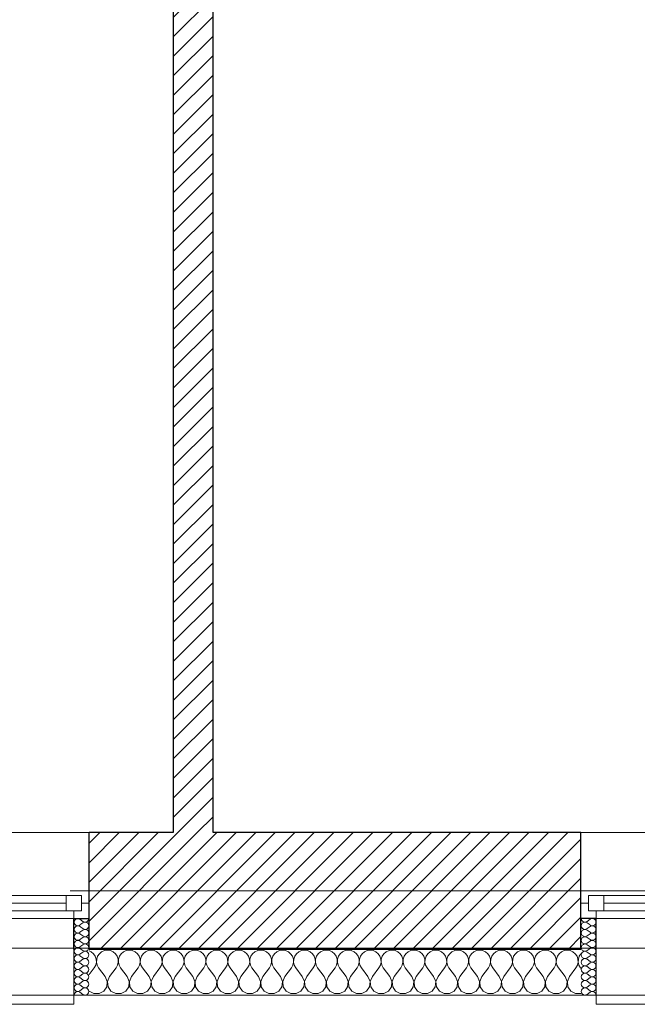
# Model space of a CAD drawing. Header units: millimetres. Extents: x -21056 to 421, y 9759 to 15589.
# Tile 111 of 120: x -183 to 18, y 9867 to 10188. Entities that reach past the tile are written whole.
import ezdxf

# ---------------------------------------------------------------- set-up
doc = ezdxf.new("R2010")
doc.units = ezdxf.units.MM
doc.header["$LTSCALE"] = 25
doc.header["$MEASUREMENT"] = 0
doc.linetypes.add('Kropki i Kreski', pattern=[670.277762, 352.777767, -176.388884, 0, -141.111112])
doc.linetypes.add('Przerywana', pattern=[240, 120, -120])
for name, color, linetype in [('Konstrukcja - Siatki mod', 7, 'Continuous'), ('KR_INW', 7, 'Continuous'), ('NAPIS_SODON', 7, 'Continuous'), ('Okna ArchiCADa', 7, 'Continuous')]:
    doc.layers.add(name, color=color, linetype=linetype)
for name, color, linetype, lineweight in [('Konstrukcja - Siatki mod_Nr_pióra__48', 1, 'Continuous', 15), ('KR_INW_Nr_pióra__101', 252, 'Continuous', 5), ('KR_INW_Nr_pióra__102', 3, 'Continuous', 5), ('KR_INW_Nr_pióra__27', 7, 'Continuous', 25), ('KR_INW_Nr_pióra__47', 7, 'Continuous', 15), ('NAPIS_SODON_Nr_pióra__1', 7, 'Continuous', 13), ('Okna ArchiCADa_Nr_pióra__1', 7, 'Continuous', 13), ('Okna ArchiCADa_Nr_pióra__27', 7, 'Continuous', 25)]:
    doc.layers.add(name, color=color, linetype=linetype, lineweight=lineweight)
pattern_1 = [(45, (0, 0), (-31.819804, 31.819804), [])]

# ---------------------------------------------------------------- blocks, each defined once
blk = doc.blocks.new('Strop_1', base_point=(179225, 121523.3))
at = {"layer": 'NAPIS_SODON_Nr_pióra__1', "linetype": 'Continuous', "flags": 128}
blk.add_lwpolyline([(179225, 121523.3), (179225.9, 107003.8), (250898.3, 107008.3), (250897.4, 121527.8)], close=True, dxfattribs=at)
blk = doc.blocks.new('*X417')
at = {"layer": 'KR_INW_Nr_pióra__102', "linetype": 'Continuous'}
for p, q in [((246090.2, 106996.2), (246083.2, 106999.3)), ((246097.8, 106989.9), (246090.2, 106996.2)), ((246103.4, 106981.8), (246097.8, 106989.9)), ((246106.5, 106972.5), (246103.4, 106981.8)), ((246110.9, 106981.8), (246107.8, 106972.5)), ((246116.5, 106989.9), (246110.9, 106981.8)), ((246124.1, 106996.2), (246116.5, 106989.9)), ((246133.1, 107000.2), (246124.1, 106996.2)), ((246142.9, 107001.6), (246133.1, 107000.2)), ((246152.6, 107000.2), (246142.9, 107001.6)), ((246161.6, 106996.2), (246152.6, 107000.2)), ((246169.2, 106989.9), (246161.6, 106996.2)), ((246174.8, 106981.8), (246169.2, 106989.9)), ((246177.9, 106972.5), (246174.8, 106981.8)), ((246182.3, 106981.8), (246179.2, 106972.5)), ((246187.9, 106989.9), (246182.3, 106981.8)), ((246195.5, 106996.2), (246187.9, 106989.9)), ((246204.5, 107000.2), (246195.5, 106996.2)), ((246214.3, 107001.6), (246204.5, 107000.2)), ((246224, 107000.2), (246214.3, 107001.6)), ((246233.1, 106996.2), (246224, 107000.2)), ((246240.6, 106989.9), (246233.1, 106996.2)), ((246246.2, 106981.8), (246240.6, 106989.9)), ((246249.4, 106972.5), (246246.2, 106981.8)), ((246253.8, 106981.8), (246250.6, 106972.5)), ((246259.4, 106989.9), (246253.8, 106981.8)), ((246266.9, 106996.2), (246259.4, 106989.9)), ((246276, 107000.2), (246266.9, 106996.2)), ((246285.7, 107001.6), (246276, 107000.2)), ((246295.5, 107000.2), (246285.7, 107001.6)), ((246304.5, 106996.2), (246295.5, 107000.2)), ((246312.1, 106989.9), (246304.5, 106996.2)), ((246317.7, 106981.8), (246312.1, 106989.9)), ((246320.8, 106972.5), (246317.7, 106981.8)), ((246325.2, 106981.8), (246322.1, 106972.5)), ((246330.8, 106989.9), (246325.2, 106981.8)), ((246338.4, 106996.2), (246330.8, 106989.9)), ((246347.4, 107000.2), (246338.4, 106996.2)), ((246357.1, 107001.6), (246347.4, 107000.2)), ((246366.9, 107000.2), (246357.1, 107001.6)), ((246375.9, 106996.2), (246366.9, 107000.2)), ((246383.5, 106989.9), (246375.9, 106996.2)), ((246389.1, 106981.8), (246383.5, 106989.9)), ((246392.2, 106972.5), (246389.1, 106981.8)), ((246396.6, 106981.8), (246393.5, 106972.5)), ((246402.2, 106989.9), (246396.6, 106981.8)), ((246409.8, 106996.2), (246402.2, 106989.9)), ((246418.8, 107000.2), (246409.8, 106996.2)), ((246428.6, 107001.6), (246418.8, 107000.2)), ((246438.3, 107000.2), (246428.6, 107001.6)), ((246447.3, 106996.2), (246438.3, 107000.2)), ((246454.9, 106989.9), (246447.3, 106996.2)), ((246460.5, 106981.8), (246454.9, 106989.9)), ((246463.7, 106972.5), (246460.5, 106981.8)), ((246468.1, 106981.8), (246464.9, 106972.5)), ((246473.6, 106989.9), (246468.1, 106981.8)), ((246481.2, 106996.2), (246473.6, 106989.9)), ((246490.2, 107000.2), (246481.2, 106996.2)), ((246500, 107001.6), (246490.2, 107000.2)), ((246509.8, 107000.2), (246500, 107001.6)), ((246518.8, 106996.2), (246509.8, 107000.2)), ((246526.4, 106989.9), (246518.8, 106996.2)), ((246531.9, 106981.8), (246526.4, 106989.9)), ((246535.1, 106972.5), (246531.9, 106981.8)), ((246539.5, 106981.8), (246536.3, 106972.5)), ((246545.1, 106989.9), (246539.5, 106981.8)), ((246552.7, 106996.2), (246545.1, 106989.9)), ((246561.7, 107000.2), (246552.7, 106996.2)), ((246571.4, 107001.6), (246561.7, 107000.2)), ((246581.2, 107000.2), (246571.4, 107001.6)), ((246590.2, 106996.2), (246581.2, 107000.2)), ((246597.8, 106989.9), (246590.2, 106996.2)), ((246603.4, 106981.8), (246597.8, 106989.9)), ((246606.5, 106972.5), (246603.4, 106981.8)), ((246610.9, 106981.8), (246607.8, 106972.5)), ((246616.5, 106989.9), (246610.9, 106981.8)), ((246624.1, 106996.2), (246616.5, 106989.9)), ((246633.1, 107000.2), (246624.1, 106996.2)), ((246642.9, 107001.6), (246633.1, 107000.2)), ((246652.6, 107000.2), (246642.9, 107001.6)), ((246661.6, 106996.2), (246652.6, 107000.2)), ((246669.2, 106989.9), (246661.6, 106996.2)), ((246674.8, 106981.8), (246669.2, 106989.9)), ((246677.9, 106972.5), (246674.8, 106981.8)), ((246682.3, 106981.8), (246679.2, 106972.5)), ((246687.9, 106989.9), (246682.3, 106981.8)), ((246695.5, 106996.2), (246687.9, 106989.9)), ((246704.5, 107000.2), (246695.5, 106996.2)), ((246714.3, 107001.6), (246704.5, 107000.2)), ((246724, 107000.2), (246714.3, 107001.6)), ((246733.1, 106996.2), (246724, 107000.2)), ((246740.6, 106989.9), (246733.1, 106996.2)), ((246746.2, 106981.8), (246740.6, 106989.9)), ((246749.4, 106972.5), (246746.2, 106981.8)), ((246753.8, 106981.8), (246750.6, 106972.5)), ((246759.4, 106989.9), (246753.8, 106981.8)), ((246766.9, 106996.2), (246759.4, 106989.9)), ((246776, 107000.2), (246766.9, 106996.2)), ((246785.7, 107001.6), (246776, 107000.2)), ((246795.5, 107000.2), (246785.7, 107001.6)), ((246804.5, 106996.2), (246795.5, 107000.2)), ((246812.1, 106989.9), (246804.5, 106996.2)), ((246817.7, 106981.8), (246812.1, 106989.9)), ((246820.8, 106972.5), (246817.7, 106981.8)), ((246825.2, 106981.8), (246822.1, 106972.5)), ((246830.8, 106989.9), (246825.2, 106981.8)), ((246838.4, 106996.2), (246830.8, 106989.9)), ((246847.4, 107000.2), (246838.4, 106996.2)), ((246857.1, 107001.6), (246847.4, 107000.2)), ((246866.9, 107000.2), (246857.1, 107001.6)), ((246875.9, 106996.2), (246866.9, 107000.2)), ((246883.5, 106989.9), (246875.9, 106996.2)), ((246889.1, 106981.8), (246883.5, 106989.9)), ((246892.2, 106972.5), (246889.1, 106981.8)), ((246896.6, 106981.8), (246893.5, 106972.5)), ((246902.2, 106989.9), (246896.6, 106981.8)), ((246909.8, 106996.2), (246902.2, 106989.9)), ((246918.8, 107000.2), (246909.8, 106996.2)), ((246928.6, 107001.6), (246918.8, 107000.2)), ((246938.3, 107000.2), (246928.6, 107001.6)), ((246947.3, 106996.2), (246938.3, 107000.2)), ((246954.9, 106989.9), (246947.3, 106996.2)), ((246960.5, 106981.8), (246954.9, 106989.9)), ((246963.7, 106972.5), (246960.5, 106981.8)), ((246968.1, 106981.8), (246964.9, 106972.5)), ((246973.6, 106989.9), (246968.1, 106981.8)), ((246981.2, 106996.2), (246973.6, 106989.9)), ((246990.2, 107000.2), (246981.2, 106996.2)), ((247000, 107001.6), (246990.2, 107000.2)), ((247009.8, 107000.2), (247000, 107001.6)), ((247018.8, 106996.2), (247009.8, 107000.2)), ((247026.4, 106989.9), (247018.8, 106996.2)), ((247031.9, 106981.8), (247026.4, 106989.9)), ((247035.1, 106972.5), (247031.9, 106981.8)), ((247039.5, 106981.8), (247036.3, 106972.5)), ((247045.1, 106989.9), (247039.5, 106981.8)), ((247052.7, 106996.2), (247045.1, 106989.9)), ((247061.7, 107000.2), (247052.7, 106996.2)), ((247071.4, 107001.6), (247061.7, 107000.2)), ((247081.2, 107000.2), (247071.4, 107001.6)), ((247090.2, 106996.2), (247081.2, 107000.2)), ((247097.8, 106989.9), (247090.2, 106996.2)), ((247103.4, 106981.8), (247097.8, 106989.9)), ((247106.5, 106972.5), (247103.4, 106981.8)), ((247110.9, 106981.8), (247107.8, 106972.5)), ((247116.5, 106989.9), (247110.9, 106981.8)), ((247124.1, 106996.2), (247116.5, 106989.9)), ((247133.1, 107000.2), (247124.1, 106996.2)), ((247142.9, 107001.6), (247133.1, 107000.2)), ((247152.6, 107000.2), (247142.9, 107001.6)), ((247161.6, 106996.2), (247152.6, 107000.2)), ((247169.2, 106989.9), (247161.6, 106996.2)), ((247174.8, 106981.8), (247169.2, 106989.9)), ((247177.9, 106972.5), (247174.8, 106981.8)), ((247182.3, 106981.8), (247179.2, 106972.5)), ((247187.9, 106989.9), (247182.3, 106981.8)), ((247195.5, 106996.2), (247187.9, 106989.9)), ((247204.5, 107000.2), (247195.5, 106996.2)), ((247214.3, 107001.6), (247204.5, 107000.2)), ((247224, 107000.2), (247214.3, 107001.6)), ((247233.1, 106996.2), (247224, 107000.2)), ((247240.6, 106989.9), (247233.1, 106996.2)), ((247246.2, 106981.8), (247240.6, 106989.9)), ((247249.4, 106972.5), (247246.2, 106981.8)), ((247253.8, 106981.8), (247250.6, 106972.5)), ((247259.4, 106989.9), (247253.8, 106981.8)), ((247266.9, 106996.2), (247259.4, 106989.9)), ((247276, 107000.2), (247266.9, 106996.2)), ((247285.7, 107001.6), (247276, 107000.2)), ((247295.5, 107000.2), (247285.7, 107001.6)), ((247304.5, 106996.2), (247295.5, 107000.2)), ((247312.1, 106989.9), (247304.5, 106996.2)), ((247317.7, 106981.8), (247312.1, 106989.9)), ((247320.8, 106972.5), (247317.7, 106981.8)), ((247325.2, 106981.8), (247322.1, 106972.5)), ((247330.8, 106989.9), (247325.2, 106981.8)), ((247338.4, 106996.2), (247330.8, 106989.9)), ((247347.4, 107000.2), (247338.4, 106996.2)), ((247357.1, 107001.6), (247347.4, 107000.2)), ((247366.9, 107000.2), (247357.1, 107001.6)), ((247375.9, 106996.2), (247366.9, 107000.2)), ((247383.5, 106989.9), (247375.9, 106996.2)), ((247389.1, 106981.8), (247383.5, 106989.9)), ((247392.2, 106972.5), (247389.1, 106981.8)), ((247396.6, 106981.8), (247393.5, 106972.5)), ((247402.2, 106989.9), (247396.6, 106981.8)), ((247409.8, 106996.2), (247402.2, 106989.9)), ((247418.8, 107000.2), (247409.8, 106996.2)), ((247428.6, 107001.6), (247418.8, 107000.2)), ((247438.3, 107000.2), (247428.6, 107001.6)), ((247447.3, 106996.2), (247438.3, 107000.2)), ((247454.9, 106989.9), (247447.3, 106996.2)), ((247460.5, 106981.8), (247454.9, 106989.9)), ((247463.7, 106972.5), (247460.5, 106981.8)), ((247468.1, 106981.8), (247464.9, 106972.5)), ((247473.6, 106989.9), (247468.1, 106981.8)), ((247481.2, 106996.2), (247473.6, 106989.9)), ((247490.2, 107000.2), (247481.2, 106996.2)), ((247500, 107001.6), (247490.2, 107000.2)), ((247509.8, 107000.2), (247500, 107001.6)), ((247518.8, 106996.2), (247509.8, 107000.2)), ((247526.4, 106989.9), (247518.8, 106996.2)), ((247531.9, 106981.8), (247526.4, 106989.9)), ((247535.1, 106972.5), (247531.9, 106981.8)), ((247539.5, 106981.8), (247536.3, 106972.5)), ((247545.1, 106989.9), (247539.5, 106981.8)), ((247552.7, 106996.2), (247545.1, 106989.9)), ((247561.7, 107000.2), (247552.7, 106996.2)), ((247571.4, 107001.6), (247561.7, 107000.2)), ((247581.2, 107000.2), (247571.4, 107001.6)), ((247590.2, 106996.2), (247581.2, 107000.2)), ((247597.8, 106989.9), (247590.2, 106996.2)), ((247603.4, 106981.8), (247597.8, 106989.9)), ((247606.5, 106972.5), (247603.4, 106981.8)), ((247610.9, 106981.8), (247607.8, 106972.5)), ((247616.5, 106989.9), (247610.9, 106981.8)), ((247624.1, 106996.2), (247616.5, 106989.9)), ((247633.1, 107000.2), (247624.1, 106996.2)), ((247642.9, 107001.6), (247633.1, 107000.2)), ((247652.6, 107000.2), (247642.9, 107001.6)), ((247661.6, 106996.2), (247652.6, 107000.2)), ((247669.2, 106989.9), (247661.6, 106996.2)), ((247674.8, 106981.8), (247669.2, 106989.9)), ((247677.9, 106972.5), (247674.8, 106981.8)), ((247682.3, 106981.8), (247679.2, 106972.5)), ((247687.7, 106989.7), (247682.3, 106981.8)), ((246083.2, 106922), (246100, 106944.4)), ((246100, 106944.4), (246104.8, 106953.1)), ((246104.8, 106953.1), (246107, 106962.6)), ((246107, 106962.6), (246106.5, 106972.5)), ((246107.8, 106972.5), (246107.3, 106962.6)), ((246107.3, 106962.6), (246109.5, 106953.1)), ((246109.5, 106953.1), (246114.3, 106944.4)), ((246135.7, 106915.9), (246114.3, 106944.4)), ((246150, 106915.9), (246171.4, 106944.4)), ((246171.4, 106944.4), (246176.2, 106953.1)), ((246176.2, 106953.1), (246178.4, 106962.6)), ((246178.4, 106962.6), (246177.9, 106972.5)), ((246179.2, 106972.5), (246178.7, 106962.6)), ((246178.7, 106962.6), (246180.9, 106953.1)), ((246180.9, 106953.1), (246185.7, 106944.4)), ((246207.1, 106915.9), (246185.7, 106944.4)), ((246221.4, 106915.9), (246242.9, 106944.4)), ((246242.9, 106944.4), (246247.6, 106953.1)), ((246247.6, 106953.1), (246249.9, 106962.6)), ((246249.9, 106962.6), (246249.4, 106972.5)), ((246250.6, 106972.5), (246250.1, 106962.6)), ((246250.1, 106962.6), (246252.4, 106953.1)), ((246252.4, 106953.1), (246257.1, 106944.4)), ((246278.6, 106915.9), (246257.1, 106944.4)), ((246292.9, 106915.9), (246314.3, 106944.4)), ((246314.3, 106944.4), (246319.1, 106953.1)), ((246319.1, 106953.1), (246321.3, 106962.6)), ((246321.3, 106962.6), (246320.8, 106972.5)), ((246322.1, 106972.5), (246321.6, 106962.6)), ((246321.6, 106962.6), (246323.8, 106953.1)), ((246323.8, 106953.1), (246328.6, 106944.4)), ((246350, 106915.9), (246328.6, 106944.4)), ((246364.3, 106915.9), (246385.7, 106944.4)), ((246385.7, 106944.4), (246390.5, 106953.1)), ((246390.5, 106953.1), (246392.7, 106962.6)), ((246392.7, 106962.6), (246392.2, 106972.5)), ((246393.5, 106972.5), (246393, 106962.6)), ((246393, 106962.6), (246395.2, 106953.1)), ((246395.2, 106953.1), (246400, 106944.4)), ((246421.4, 106915.9), (246400, 106944.4)), ((246435.7, 106915.9), (246457.1, 106944.4)), ((246457.1, 106944.4), (246461.9, 106953.1)), ((246461.9, 106953.1), (246464.1, 106962.6)), ((246464.1, 106962.6), (246463.7, 106972.5)), ((246464.9, 106972.5), (246464.4, 106962.6)), ((246464.4, 106962.6), (246466.7, 106953.1)), ((246466.7, 106953.1), (246471.4, 106944.4)), ((246492.9, 106915.9), (246471.4, 106944.4)), ((246507.1, 106915.9), (246528.6, 106944.4)), ((246528.6, 106944.4), (246533.3, 106953.1)), ((246533.3, 106953.1), (246535.6, 106962.6)), ((246535.6, 106962.6), (246535.1, 106972.5)), ((246536.3, 106972.5), (246535.9, 106962.6)), ((246535.9, 106962.6), (246538.1, 106953.1)), ((246538.1, 106953.1), (246542.9, 106944.4)), ((246564.3, 106915.9), (246542.9, 106944.4)), ((246578.6, 106915.9), (246600, 106944.4)), ((246600, 106944.4), (246604.8, 106953.1)), ((246604.8, 106953.1), (246607, 106962.6)), ((246607, 106962.6), (246606.5, 106972.5)), ((246607.8, 106972.5), (246607.3, 106962.6)), ((246607.3, 106962.6), (246609.5, 106953.1)), ((246609.5, 106953.1), (246614.3, 106944.4)), ((246635.7, 106915.9), (246614.3, 106944.4)), ((246650, 106915.9), (246671.4, 106944.4)), ((246671.4, 106944.4), (246676.2, 106953.1)), ((246676.2, 106953.1), (246678.4, 106962.6)), ((246678.4, 106962.6), (246677.9, 106972.5)), ((246679.2, 106972.5), (246678.7, 106962.6)), ((246678.7, 106962.6), (246680.9, 106953.1)), ((246680.9, 106953.1), (246685.7, 106944.4)), ((246707.1, 106915.9), (246685.7, 106944.4)), ((246721.4, 106915.9), (246742.9, 106944.4)), ((246742.9, 106944.4), (246747.6, 106953.1)), ((246747.6, 106953.1), (246749.9, 106962.6)), ((246749.9, 106962.6), (246749.4, 106972.5)), ((246750.6, 106972.5), (246750.1, 106962.6)), ((246750.1, 106962.6), (246752.4, 106953.1)), ((246752.4, 106953.1), (246757.1, 106944.4)), ((246778.6, 106915.9), (246757.1, 106944.4)), ((246792.9, 106915.9), (246814.3, 106944.4)), ((246814.3, 106944.4), (246819.1, 106953.1)), ((246819.1, 106953.1), (246821.3, 106962.6)), ((246821.3, 106962.6), (246820.8, 106972.5)), ((246822.1, 106972.5), (246821.6, 106962.6)), ((246821.6, 106962.6), (246823.8, 106953.1)), ((246823.8, 106953.1), (246828.6, 106944.4)), ((246850, 106915.9), (246828.6, 106944.4)), ((246864.3, 106915.9), (246885.7, 106944.4)), ((246885.7, 106944.4), (246890.5, 106953.1)), ((246890.5, 106953.1), (246892.7, 106962.6)), ((246892.7, 106962.6), (246892.2, 106972.5)), ((246893.5, 106972.5), (246893, 106962.6)), ((246893, 106962.6), (246895.2, 106953.1)), ((246895.2, 106953.1), (246900, 106944.4)), ((246921.4, 106915.9), (246900, 106944.4)), ((246935.7, 106915.9), (246957.1, 106944.4)), ((246957.1, 106944.4), (246961.9, 106953.1)), ((246961.9, 106953.1), (246964.1, 106962.6)), ((246964.1, 106962.6), (246963.7, 106972.5)), ((246964.9, 106972.5), (246964.4, 106962.6)), ((246964.4, 106962.6), (246966.7, 106953.1)), ((246966.7, 106953.1), (246971.4, 106944.4)), ((246992.9, 106915.9), (246971.4, 106944.4)), ((247007.1, 106915.9), (247028.6, 106944.4)), ((247028.6, 106944.4), (247033.3, 106953.1)), ((247033.3, 106953.1), (247035.6, 106962.6)), ((247035.6, 106962.6), (247035.1, 106972.5)), ((247036.3, 106972.5), (247035.9, 106962.6)), ((247035.9, 106962.6), (247038.1, 106953.1)), ((247038.1, 106953.1), (247042.9, 106944.4)), ((247064.3, 106915.9), (247042.9, 106944.4)), ((247078.6, 106915.9), (247100, 106944.4)), ((247100, 106944.4), (247104.8, 106953.1)), ((247104.8, 106953.1), (247107, 106962.6)), ((247107, 106962.6), (247106.5, 106972.5)), ((247107.8, 106972.5), (247107.3, 106962.6)), ((247107.3, 106962.6), (247109.5, 106953.1)), ((247109.5, 106953.1), (247114.3, 106944.4)), ((247135.7, 106915.9), (247114.3, 106944.4)), ((247150, 106915.9), (247171.4, 106944.4)), ((247171.4, 106944.4), (247176.2, 106953.1)), ((247176.2, 106953.1), (247178.4, 106962.6)), ((247178.4, 106962.6), (247177.9, 106972.5)), ((247179.2, 106972.5), (247178.7, 106962.6)), ((247178.7, 106962.6), (247180.9, 106953.1)), ((247180.9, 106953.1), (247185.7, 106944.4)), ((247207.1, 106915.9), (247185.7, 106944.4)), ((247221.4, 106915.9), (247242.9, 106944.4)), ((247242.9, 106944.4), (247247.6, 106953.1)), ((247247.6, 106953.1), (247249.9, 106962.6)), ((247249.9, 106962.6), (247249.4, 106972.5)), ((247250.6, 106972.5), (247250.1, 106962.6)), ((247250.1, 106962.6), (247252.4, 106953.1)), ((247252.4, 106953.1), (247257.1, 106944.4)), ((247278.6, 106915.9), (247257.1, 106944.4)), ((247292.9, 106915.9), (247314.3, 106944.4)), ((247314.3, 106944.4), (247319.1, 106953.1)), ((247319.1, 106953.1), (247321.3, 106962.6)), ((247321.3, 106962.6), (247320.8, 106972.5)), ((247322.1, 106972.5), (247321.6, 106962.6)), ((247321.6, 106962.6), (247323.8, 106953.1)), ((247323.8, 106953.1), (247328.6, 106944.4)), ((247350, 106915.9), (247328.6, 106944.4)), ((247364.3, 106915.9), (247385.7, 106944.4)), ((247385.7, 106944.4), (247390.5, 106953.1)), ((247390.5, 106953.1), (247392.7, 106962.6)), ((247392.7, 106962.6), (247392.2, 106972.5)), ((247393.5, 106972.5), (247393, 106962.6)), ((247393, 106962.6), (247395.2, 106953.1)), ((247395.2, 106953.1), (247400, 106944.4)), ((247421.4, 106915.9), (247400, 106944.4)), ((247435.7, 106915.9), (247457.1, 106944.4)), ((247457.1, 106944.4), (247461.9, 106953.1)), ((247461.9, 106953.1), (247464.1, 106962.6)), ((247464.1, 106962.6), (247463.7, 106972.5)), ((247464.9, 106972.5), (247464.4, 106962.6)), ((247464.4, 106962.6), (247466.7, 106953.1)), ((247466.7, 106953.1), (247471.4, 106944.4)), ((247492.9, 106915.9), (247471.4, 106944.4)), ((247507.1, 106915.9), (247528.6, 106944.4)), ((247528.6, 106944.4), (247533.3, 106953.1)), ((247533.3, 106953.1), (247535.6, 106962.6)), ((247535.6, 106962.6), (247535.1, 106972.5)), ((247536.3, 106972.5), (247535.9, 106962.6)), ((247535.9, 106962.6), (247538.1, 106953.1)), ((247538.1, 106953.1), (247542.9, 106944.4)), ((247564.3, 106915.9), (247542.9, 106944.4)), ((247578.6, 106915.9), (247600, 106944.4)), ((247600, 106944.4), (247604.8, 106953.1)), ((247604.8, 106953.1), (247607, 106962.6)), ((247607, 106962.6), (247606.5, 106972.5)), ((247607.8, 106972.5), (247607.3, 106962.6)), ((247607.3, 106962.6), (247609.5, 106953.1)), ((247609.5, 106953.1), (247614.3, 106944.4)), ((247635.7, 106915.9), (247614.3, 106944.4)), ((247650, 106915.9), (247671.4, 106944.4)), ((247671.4, 106944.4), (247676.2, 106953.1)), ((247676.2, 106953.1), (247678.4, 106962.6)), ((247678.4, 106962.6), (247677.9, 106972.5)), ((247679.2, 106972.5), (247678.7, 106962.6)), ((247678.7, 106962.6), (247680.9, 106953.1)), ((247680.9, 106953.1), (247685.7, 106944.4)), ((247687.7, 106941.7), (247685.7, 106944.4)), ((246142.4, 106899.8), (246135.7, 106915.9)), ((246150, 106915.9), (246143.3, 106899.8)), ((246213.9, 106899.8), (246207.1, 106915.9)), ((246221.4, 106915.9), (246214.7, 106899.8)), ((246285.3, 106899.8), (246278.6, 106915.9)), ((246292.9, 106915.9), (246286.1, 106899.8)), ((246356.7, 106899.8), (246350, 106915.9)), ((246364.3, 106915.9), (246357.6, 106899.8)), ((246428.2, 106899.8), (246421.4, 106915.9)), ((246435.7, 106915.9), (246429, 106899.8)), ((246499.6, 106899.8), (246492.9, 106915.9)), ((246507.1, 106915.9), (246500.4, 106899.8)), ((246571, 106899.8), (246564.3, 106915.9)), ((246578.6, 106915.9), (246571.8, 106899.8)), ((246642.4, 106899.8), (246635.7, 106915.9)), ((246650, 106915.9), (246643.3, 106899.8)), ((246713.9, 106899.8), (246707.1, 106915.9)), ((246721.4, 106915.9), (246714.7, 106899.8)), ((246785.3, 106899.8), (246778.6, 106915.9)), ((246792.9, 106915.9), (246786.1, 106899.8)), ((246856.7, 106899.8), (246850, 106915.9)), ((246864.3, 106915.9), (246857.6, 106899.8)), ((246928.2, 106899.8), (246921.4, 106915.9)), ((246935.7, 106915.9), (246929, 106899.8)), ((246999.6, 106899.8), (246992.9, 106915.9)), ((247007.1, 106915.9), (247000.4, 106899.8)), ((247071, 106899.8), (247064.3, 106915.9)), ((247078.6, 106915.9), (247071.8, 106899.8)), ((247142.4, 106899.8), (247135.7, 106915.9)), ((247150, 106915.9), (247143.3, 106899.8)), ((247213.9, 106899.8), (247207.1, 106915.9)), ((247221.4, 106915.9), (247214.7, 106899.8)), ((247285.3, 106899.8), (247278.6, 106915.9)), ((247292.9, 106915.9), (247286.1, 106899.8)), ((247356.7, 106899.8), (247350, 106915.9)), ((247364.3, 106915.9), (247357.6, 106899.8)), ((247428.2, 106899.8), (247421.4, 106915.9)), ((247435.7, 106915.9), (247429, 106899.8)), ((247499.6, 106899.8), (247492.9, 106915.9)), ((247507.1, 106915.9), (247500.4, 106899.8)), ((247571, 106899.8), (247564.3, 106915.9)), ((247578.6, 106915.9), (247571.8, 106899.8)), ((247642.4, 106899.8), (247635.7, 106915.9)), ((247650, 106915.9), (247643.3, 106899.8)), ((246131.2, 106868), (246140.8, 106882.5)), ((246140.8, 106882.5), (246142.4, 106899.8)), ((246143.3, 106899.8), (246144.9, 106882.5)), ((246144.9, 106882.5), (246154.5, 106868)), ((246202.6, 106868), (246212.2, 106882.5)), ((246212.2, 106882.5), (246213.9, 106899.8)), ((246214.7, 106899.8), (246216.3, 106882.5)), ((246216.3, 106882.5), (246226, 106868)), ((246274, 106868), (246283.7, 106882.5)), ((246283.7, 106882.5), (246285.3, 106899.8)), ((246286.1, 106899.8), (246287.8, 106882.5)), ((246287.8, 106882.5), (246297.4, 106868)), ((246345.5, 106868), (246355.1, 106882.5)), ((246355.1, 106882.5), (246356.7, 106899.8)), ((246357.6, 106899.8), (246359.2, 106882.5)), ((246359.2, 106882.5), (246368.8, 106868)), ((246416.9, 106868), (246426.5, 106882.5)), ((246426.5, 106882.5), (246428.2, 106899.8)), ((246429, 106899.8), (246430.6, 106882.5)), ((246430.6, 106882.5), (246440.3, 106868)), ((246488.3, 106868), (246497.9, 106882.5)), ((246497.9, 106882.5), (246499.6, 106899.8)), ((246500.4, 106899.8), (246502.1, 106882.5)), ((246502.1, 106882.5), (246511.7, 106868)), ((246559.7, 106868), (246569.4, 106882.5)), ((246569.4, 106882.5), (246571, 106899.8)), ((246571.8, 106899.8), (246573.5, 106882.5)), ((246573.5, 106882.5), (246583.1, 106868)), ((246631.2, 106868), (246640.8, 106882.5)), ((246640.8, 106882.5), (246642.4, 106899.8)), ((246643.3, 106899.8), (246644.9, 106882.5)), ((246644.9, 106882.5), (246654.5, 106868)), ((246702.6, 106868), (246712.2, 106882.5)), ((246712.2, 106882.5), (246713.9, 106899.8)), ((246714.7, 106899.8), (246716.3, 106882.5)), ((246716.3, 106882.5), (246726, 106868)), ((246774, 106868), (246783.7, 106882.5)), ((246783.7, 106882.5), (246785.3, 106899.8)), ((246786.1, 106899.8), (246787.8, 106882.5)), ((246787.8, 106882.5), (246797.4, 106868)), ((246845.5, 106868), (246855.1, 106882.5)), ((246855.1, 106882.5), (246856.7, 106899.8)), ((246857.6, 106899.8), (246859.2, 106882.5)), ((246859.2, 106882.5), (246868.8, 106868)), ((246916.9, 106868), (246926.5, 106882.5)), ((246926.5, 106882.5), (246928.2, 106899.8)), ((246929, 106899.8), (246930.6, 106882.5)), ((246930.6, 106882.5), (246940.3, 106868)), ((246988.3, 106868), (246997.9, 106882.5)), ((246997.9, 106882.5), (246999.6, 106899.8)), ((247000.4, 106899.8), (247002.1, 106882.5)), ((247002.1, 106882.5), (247011.7, 106868)), ((247059.7, 106868), (247069.4, 106882.5)), ((247069.4, 106882.5), (247071, 106899.8)), ((247071.8, 106899.8), (247073.5, 106882.5)), ((247073.5, 106882.5), (247083.1, 106868)), ((247131.2, 106868), (247140.8, 106882.5)), ((247140.8, 106882.5), (247142.4, 106899.8)), ((247143.3, 106899.8), (247144.9, 106882.5)), ((247144.9, 106882.5), (247154.5, 106868)), ((247202.6, 106868), (247212.2, 106882.5)), ((247212.2, 106882.5), (247213.9, 106899.8)), ((247214.7, 106899.8), (247216.3, 106882.5)), ((247216.3, 106882.5), (247226, 106868)), ((247274, 106868), (247283.7, 106882.5)), ((247283.7, 106882.5), (247285.3, 106899.8)), ((247286.1, 106899.8), (247287.8, 106882.5)), ((247287.8, 106882.5), (247297.4, 106868)), ((247345.5, 106868), (247355.1, 106882.5)), ((247355.1, 106882.5), (247356.7, 106899.8)), ((247357.6, 106899.8), (247359.2, 106882.5)), ((247359.2, 106882.5), (247368.8, 106868)), ((247416.9, 106868), (247426.5, 106882.5)), ((247426.5, 106882.5), (247428.2, 106899.8)), ((247429, 106899.8), (247430.6, 106882.5)), ((247430.6, 106882.5), (247440.3, 106868)), ((247488.3, 106868), (247497.9, 106882.5)), ((247497.9, 106882.5), (247499.6, 106899.8)), ((247500.4, 106899.8), (247502.1, 106882.5)), ((247502.1, 106882.5), (247511.7, 106868)), ((247559.7, 106868), (247569.4, 106882.5)), ((247569.4, 106882.5), (247571, 106899.8)), ((247571.8, 106899.8), (247573.5, 106882.5)), ((247573.5, 106882.5), (247583.1, 106868)), ((247631.2, 106868), (247640.8, 106882.5)), ((247640.8, 106882.5), (247642.4, 106899.8)), ((247643.3, 106899.8), (247644.9, 106882.5)), ((247644.9, 106882.5), (247654.5, 106868)), ((246083.2, 106868), (246098.4, 106859.8)), ((246098.4, 106859.8), (246115.8, 106859.8)), ((246115.8, 106859.8), (246131.2, 106868)), ((246154.5, 106868), (246169.9, 106859.8)), ((246169.9, 106859.8), (246187.3, 106859.8)), ((246187.3, 106859.8), (246202.6, 106868)), ((246226, 106868), (246241.3, 106859.8)), ((246241.3, 106859.8), (246258.7, 106859.8)), ((246258.7, 106859.8), (246274, 106868)), ((246297.4, 106868), (246312.7, 106859.8)), ((246312.7, 106859.8), (246330.1, 106859.8)), ((246330.1, 106859.8), (246345.5, 106868)), ((246368.8, 106868), (246384.2, 106859.8)), ((246384.2, 106859.8), (246401.6, 106859.8)), ((246401.6, 106859.8), (246416.9, 106868)), ((246440.3, 106868), (246455.6, 106859.8)), ((246455.6, 106859.8), (246473, 106859.8)), ((246473, 106859.8), (246488.3, 106868)), ((246511.7, 106868), (246527, 106859.8)), ((246527, 106859.8), (246544.4, 106859.8)), ((246544.4, 106859.8), (246559.7, 106868)), ((246583.1, 106868), (246598.4, 106859.8)), ((246598.4, 106859.8), (246615.8, 106859.8)), ((246615.8, 106859.8), (246631.2, 106868)), ((246654.5, 106868), (246669.9, 106859.8)), ((246669.9, 106859.8), (246687.3, 106859.8)), ((246687.3, 106859.8), (246702.6, 106868)), ((246726, 106868), (246741.3, 106859.8)), ((246741.3, 106859.8), (246758.7, 106859.8)), ((246758.7, 106859.8), (246774, 106868)), ((246797.4, 106868), (246812.7, 106859.8)), ((246812.7, 106859.8), (246830.1, 106859.8)), ((246830.1, 106859.8), (246845.5, 106868)), ((246868.8, 106868), (246884.2, 106859.8)), ((246884.2, 106859.8), (246901.6, 106859.8)), ((246901.6, 106859.8), (246916.9, 106868)), ((246940.3, 106868), (246955.6, 106859.8)), ((246955.6, 106859.8), (246973, 106859.8)), ((246973, 106859.8), (246988.3, 106868)), ((247011.7, 106868), (247027, 106859.8)), ((247027, 106859.8), (247044.4, 106859.8)), ((247044.4, 106859.8), (247059.7, 106868)), ((247083.1, 106868), (247098.4, 106859.8)), ((247098.4, 106859.8), (247115.8, 106859.8)), ((247115.8, 106859.8), (247131.2, 106868)), ((247154.5, 106868), (247169.9, 106859.8)), ((247169.9, 106859.8), (247187.3, 106859.8)), ((247187.3, 106859.8), (247202.6, 106868)), ((247226, 106868), (247241.3, 106859.8)), ((247241.3, 106859.8), (247258.7, 106859.8)), ((247258.7, 106859.8), (247274, 106868)), ((247297.4, 106868), (247312.7, 106859.8)), ((247312.7, 106859.8), (247330.1, 106859.8)), ((247330.1, 106859.8), (247345.5, 106868)), ((247368.8, 106868), (247384.2, 106859.8)), ((247384.2, 106859.8), (247401.6, 106859.8)), ((247401.6, 106859.8), (247416.9, 106868)), ((247440.3, 106868), (247455.6, 106859.8)), ((247455.6, 106859.8), (247473, 106859.8)), ((247473, 106859.8), (247488.3, 106868)), ((247511.7, 106868), (247527, 106859.8)), ((247527, 106859.8), (247544.4, 106859.8)), ((247544.4, 106859.8), (247559.7, 106868)), ((247583.1, 106868), (247598.4, 106859.8)), ((247598.4, 106859.8), (247615.8, 106859.8)), ((247615.8, 106859.8), (247631.2, 106868)), ((247654.5, 106868), (247669.9, 106859.8)), ((247669.9, 106859.8), (247687.3, 106859.8)), ((247687.3, 106859.8), (247687.7, 106860))]:
    blk.add_line(p, q, dxfattribs=at)
blk = doc.blocks.new('*X435')
at = {"layer": 'KR_INW_Nr_pióra__102', "linetype": 'Continuous'}
for p, q in [((246063, 107095.6), (246053.4, 107102.8)), ((246063, 107090.9), (246053.4, 107083.7)), ((246063, 107071.8), (246053.4, 107079)), ((246063, 107067), (246053.4, 107059.9)), ((246063, 107048), (246053.4, 107055.1)), ((246063, 107043.2), (246053.4, 107036.1)), ((246063, 107024.2), (246053.4, 107031.3)), ((246063, 107019.4), (246053.4, 107012.3)), ((246063, 107000.4), (246053.4, 107007.5)), ((246063, 106995.6), (246053.4, 106988.5)), ((246063, 106976.6), (246053.4, 106983.7)), ((246063, 106971.8), (246053.4, 106964.7)), ((246063, 106952.8), (246053.4, 106959.9)), ((246063, 106948), (246053.4, 106940.9)), ((246063, 106929), (246053.4, 106936.1)), ((246063, 106924.2), (246053.4, 106917)), ((246063, 106905.1), (246053.4, 106912.3)), ((246063, 106900.4), (246053.4, 106893.2)), ((246063, 106881.3), (246053.4, 106888.5)), ((246063, 106876.6), (246053.4, 106869.4)), ((246063, 106857.5), (246053.4, 106864.7))]:
    blk.add_line(p, q, dxfattribs=at)
for centre, start, end in [((246046.3, 107093.2), 53.1301, 180), ((246070.1, 107105.1), 233.1301, 0), ((246046.3, 107093.2), 180, 306.8699), ((246046.3, 107069.4), 53.1301, 180), ((246070.1, 107081.3), 233.1301, 126.8699), ((246046.3, 107069.4), 180, 306.8699), ((246046.3, 107045.6), 53.1301, 180), ((246046.3, 107045.6), 180, 306.8699), ((246070.1, 107057.5), 233.1301, 126.8699), ((246070.1, 107033.7), 233.1301, 126.8699), ((246046.3, 107021.8), 53.1301, 180), ((246046.3, 107021.8), 180, 306.8699), ((246046.3, 106998), 53.1301, 180), ((246070.1, 107009.9), 233.1301, 126.8699), ((246046.3, 106998), 180, 306.8699), ((246046.3, 106974.2), 53.1301, 180), ((246070.1, 106986.1), 233.1301, 126.8699), ((246046.3, 106974.2), 180, 306.8699), ((246046.3, 106950.4), 53.1301, 180), ((246046.3, 106950.4), 180, 306.8699), ((246070.1, 106962.3), 233.1301, 126.8699), ((246070.1, 106938.5), 233.1301, 126.8699), ((246046.3, 106926.6), 53.1301, 180), ((246046.3, 106926.6), 180, 306.8699), ((246046.3, 106902.8), 53.1301, 180), ((246070.1, 106914.7), 233.1301, 126.8699), ((246046.3, 106902.8), 180, 306.8699), ((246046.3, 106879), 53.1301, 180), ((246070.1, 106890.9), 233.1301, 126.8699), ((246046.3, 106879), 180, 306.8699), ((246046.3, 106855.1), 53.1301, 180), ((246070.1, 106867), 233.1301, 126.8699)]:
    blk.add_arc(centre, 11.9, start, end, dxfattribs=at)
blk = doc.blocks.new('*X436')
at = {"layer": 'KR_INW_Nr_pióra__102', "linetype": 'Continuous'}
for p, q in [((247708, 107095.6), (247717.5, 107102.8)), ((247708, 107090.9), (247717.5, 107083.7)), ((247708, 107071.8), (247717.5, 107079)), ((247708, 107067), (247717.5, 107059.9)), ((247708, 107048), (247717.5, 107055.1)), ((247708, 107043.2), (247717.5, 107036.1)), ((247708, 107024.2), (247717.5, 107031.3)), ((247708, 107019.4), (247717.5, 107012.3)), ((247708, 107000.4), (247717.5, 107007.5)), ((247708, 106995.6), (247717.5, 106988.5)), ((247708, 106976.6), (247717.5, 106983.7)), ((247708, 106971.8), (247717.5, 106964.7)), ((247708, 106952.8), (247717.5, 106959.9)), ((247708, 106948), (247717.5, 106940.9)), ((247708, 106929), (247717.5, 106936.1)), ((247708, 106924.2), (247717.5, 106917)), ((247708, 106905.1), (247717.5, 106912.3)), ((247708, 106900.4), (247717.5, 106893.2)), ((247708, 106881.3), (247717.5, 106888.5)), ((247708, 106876.6), (247717.5, 106869.4)), ((247708, 106857.5), (247717.5, 106864.7))]:
    blk.add_line(p, q, dxfattribs=at)
for centre, start, end in [((247700.8, 107105.1), 180, 306.8699), ((247724.6, 107093.2), 0, 126.8699), ((247700.8, 107081.3), 53.1301, 306.8699), ((247724.6, 107093.2), 233.1301, 0), ((247724.6, 107069.4), 0, 126.8699), ((247700.8, 107057.5), 53.1301, 306.8699), ((247700.8, 107033.7), 53.1301, 306.8699), ((247724.6, 107069.4), 233.1301, 0), ((247724.6, 107045.6), 0, 126.8699), ((247724.6, 107045.6), 233.1301, 0), ((247700.8, 107009.9), 53.1301, 306.8699), ((247724.6, 107021.8), 0, 126.8699), ((247724.6, 107021.8), 233.1301, 0), ((247724.6, 106998), 0, 126.8699), ((247700.8, 106986.1), 53.1301, 306.8699), ((247724.6, 106998), 233.1301, 0), ((247724.6, 106974.2), 0, 126.8699), ((247700.8, 106962.3), 53.1301, 306.8699), ((247700.8, 106938.5), 53.1301, 306.8699), ((247724.6, 106974.2), 233.1301, 0), ((247724.6, 106950.4), 0, 126.8699), ((247724.6, 106950.4), 233.1301, 0), ((247700.8, 106914.7), 53.1301, 306.8699), ((247724.6, 106926.6), 0, 126.8699), ((247724.6, 106926.6), 233.1301, 0), ((247724.6, 106902.8), 0, 126.8699), ((247700.8, 106890.9), 53.1301, 306.8699), ((247724.6, 106902.8), 233.1301, 0), ((247724.6, 106879), 0, 126.8699), ((247700.8, 106867), 53.1301, 306.8699), ((247724.6, 106879), 233.1301, 0), ((247724.6, 106855.1), 0, 126.8699)]:
    blk.add_arc(centre, 11.9, start, end, dxfattribs=at)
blk = doc.blocks.new('Okno dwuskrzydłowe 19_5')
at = {"layer": 'Okna ArchiCADa_Nr_pióra__1', "linetype": 'Continuous'}
for p, q in [((-566.8, 230), (566.8, 230)), ((-566.8, 0), (-541.8, 0)), ((-541.8, 25), (-491.8, 25)), ((-541.8, -25), (-541.8, 25)), ((-541.8, 0), (-541.8, -25)), ((-491.8, 25), (-50, 25)), ((-491.8, 25), (-491.8, -25)), ((-491.8, 25), (-50, 25)), ((-491.8, 0), (-50, 0)), ((-50, -25), (-50, 25)), ((-50, 25), (0, 25)), ((0, 25), (0, -25)), ((0, 25), (50, 25)), ((0, -25), (0, 25)), ((50, 25), (491.8, 25)), ((50, 25), (50, -25)), ((50, 25), (491.8, 25)), ((50, 0), (491.8, 0)), ((491.8, -25), (491.8, 25)), ((491.8, 25), (541.8, 25)), ((541.8, 25), (541.8, -25)), ((541.8, -25), (541.8, 0)), ((541.8, 0), (566.8, 0)), ((-541.8, -25), (-516.8, -25)), ((-491.8, -25), (-541.8, -25)), ((-516.8, -25), (-516.8, -50)), ((-50, -25), (-491.8, -25)), ((0, -25), (-50, -25)), ((50, -25), (0, -25)), ((491.8, -25), (50, -25)), ((541.8, -25), (491.8, -25)), ((516.8, -50), (516.8, -25)), ((516.8, -25), (541.8, -25)), ((-516.8, -50), (-566.8, -50)), ((0, -50), (-516.8, -50)), ((516.8, -50), (0, -50)), ((566.8, -50), (516.8, -50)), ((-516.8, -300), (-516.8, -330)), ((516.8, -330), (516.8, -300)), ((-516.8, -330), (516.8, -330))]:
    blk.add_line(p, q, dxfattribs=at)
at = {"layer": 'Okna ArchiCADa_Nr_pióra__1', "linetype": 'Przerywana'}
blk.add_line((-516.8, -300), (516.8, -300), dxfattribs=at)
at = {"layer": 'Okna ArchiCADa_Nr_pióra__27', "linetype": 'Continuous'}
for p, q in [((-566.8, -50), (-566.8, 0)), ((566.8, -50), (566.8, 0)), ((-516.8, -50), (-566.8, -50)), ((516.8, -50), (566.8, -50))]:
    blk.add_line(p, q, dxfattribs=at)
blk = doc.blocks.new('Ściana_60', base_point=(230439.7, 106855.1))
at = {"layer": 'KR_INW_Nr_pióra__101', "linetype": 'Continuous'}
h = blk.add_hatch(dxfattribs=at)
h.set_pattern_fill('Cegła_licówka', color=256, style=0, pattern_type=2)
h.set_pattern_definition(pattern_1)
h.paths.add_polyline_path([(246083.2, 107155.1), (246083.2, 107105.1), (246083.2, 107005.1), (247687.7, 107005.1), (247687.7, 107105.1), (247687.7, 107155.1), (247687.7, 107385.1), (246083.2, 107385.1)])
at = {"layer": 'KR_INW_Nr_pióra__27', "linetype": 'Continuous'}
for p, q in [((246083.2, 107155.1), (246083.2, 107385.1)), ((247687.7, 107155.1), (247687.7, 107385.1)), ((246083.2, 107105.1), (246083.2, 107155.1)), ((247687.7, 107105.1), (247687.7, 107155.1)), ((246033.2, 107005.1), (246033.2, 107105.1)), ((246033.2, 107105.1), (246083.2, 107105.1)), ((246083.2, 107005.1), (246083.2, 107105.1)), ((247687.7, 107005.1), (247687.7, 107105.1)), ((247737.7, 107105.1), (247687.7, 107105.1)), ((247737.7, 107005.1), (247737.7, 107105.1)), ((246083.2, 107005.1), (247687.7, 107005.1))]:
    blk.add_line(p, q, dxfattribs=at)
at = {"layer": 'KR_INW_Nr_pióra__27', "linetype": 'Continuous', "flags": 128}
for points in [[(246357.7, 107385.1), (246083.2, 107385.1)], [(247687.7, 107385.1), (246487.7, 107385.1)]]:
    blk.add_lwpolyline(points, dxfattribs=at)
at = {"layer": 'KR_INW_Nr_pióra__47', "linetype": 'Continuous'}
for p, q in [((246083.2, 107105.1), (246033.2, 107105.1)), ((246033.2, 107105.1), (246033.2, 106855.1)), ((247687.7, 107105.1), (247737.7, 107105.1)), ((247737.7, 107105.1), (247737.7, 106855.1)), ((246033.2, 106855.1), (246033.2, 107005.1)), ((247737.7, 106855.1), (247737.7, 107005.1)), ((246083.2, 106855.1), (246033.2, 106855.1)), ((247687.7, 106855.1), (247737.7, 106855.1))]:
    blk.add_line(p, q, dxfattribs=at)
at = {"layer": 'KR_INW_Nr_pióra__47', "linetype": 'Continuous', "flags": 128}
blk.add_lwpolyline([(246083.2, 106855.1), (247687.7, 106855.1)], dxfattribs=at)
at = {"layer": 'KR_INW'}
for name in ['*X435', '*X436', '*X417']:
    blk.add_blockref(name, (0, 0), dxfattribs=at)
at = {"layer": 'Okna ArchiCADa', "color": 21, "linetype": 'Continuous', "lineweight": 13, "true_color": 0xff9955, "zscale": 1000}
for p in [(245516.4, 107155.1), (248254.5, 107155.1)]:
    blk.add_blockref('Okno dwuskrzydłowe 19_5', p, dxfattribs=at)
blk = doc.blocks.new('Ściana_76', base_point=(246357.7, 113413.1))
at = {"layer": 'KR_INW_Nr_pióra__101', "linetype": 'Continuous'}
h = blk.add_hatch(dxfattribs=at)
h.set_pattern_fill('Cegła_licówka', color=256, style=0, pattern_type=2)
h.set_pattern_definition(pattern_1)
h.paths.add_polyline_path([(246357.7, 112993.1), (246357.7, 107385.1), (246487.7, 107385.1), (246487.7, 112993.2)])
at = {"layer": 'KR_INW_Nr_pióra__27', "linetype": 'Continuous', "flags": 128}
for points in [[(246357.7, 112993.1), (246357.7, 107385.1)], [(246487.7, 107385.1), (246487.7, 112993.2)]]:
    blk.add_lwpolyline(points, dxfattribs=at)
blk = doc.blocks.new('Standardowy znacznik siatki_8')
at = {"layer": 'Konstrukcja - Siatki mod_Nr_pióra__48', "linetype": 'Kropki i Kreski'}
blk.add_line((1000, 0), (72912, 0), dxfattribs=at)

msp = doc.modelspace()

# ---------------------------------------------------------------- block references
at = {"layer": 'Konstrukcja - Siatki mod', "color": 8, "linetype": 'Continuous', "lineweight": 13, "xscale": 0.1, "yscale": 0.1, "zscale": 100}
msp.add_blockref('Standardowy znacznik siatki_8', (-6969.92, 9904.44), dxfattribs=at)
at = {"layer": 'KR_INW', "xscale": 0.1, "yscale": 0.1, "zscale": 0.1}
for name, p in [('Ściana_76', (-133.08, 10526.23)), ('Ściana_60', (-1724.88, 9870.44))]:
    msp.add_blockref(name, p, dxfattribs=at)
at = {"layer": 'NAPIS_SODON', "linetype": 'Continuous', "xscale": 0.1, "yscale": 0.1, "zscale": 0.1}
msp.add_blockref('Strop_1', (-6846.35, 11337.26), dxfattribs=at)

doc.saveas('drawing.dxf')
